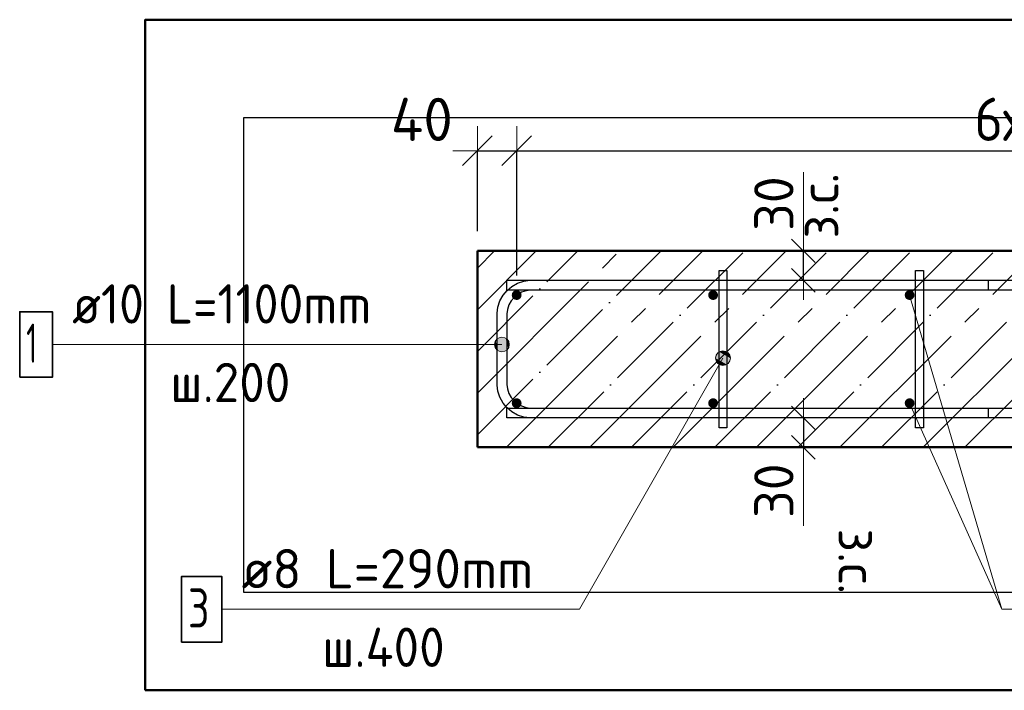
# Model space of a CAD drawing. Header units: millimetres. Extents: x -30645 to 44626, y 46540 to 77351.
# Tile 32 of 84: x -18460 to -17458, y 50088 to 50771. Entities that reach past the tile are written whole.
import ezdxf

# ---------------------------------------------------------------- set-up
doc = ezdxf.new("R2010")
doc.units = ezdxf.units.MM
doc.header["$PDMODE"] = 65
doc.linetypes.add('______11', pattern=[100, 80, -10, 0, -10])
doc.linetypes.add('______5', pattern=[220, 160, -20, 20, -20])
for name, color, linetype, lineweight in [('Standard', 7, 'Continuous', 25), ('Арм.стержн. Арматура края', 96, 'Continuous', 35), ('Арм.стержн. вертикальными 1', 22, 'Continuous', 35), ('Арм.стержн.горизонт. 1', 180, 'Continuous', 35), ('Размерная линия_ общее', 7, 'Continuous', 13), ('Размерная линия_ общее_1', 7, 'Continuous', 13)]:
    doc.layers.add(name, color=color, linetype=linetype, lineweight=lineweight)
doc.layers.add('Арм.стержн.Стяжки', color=7, linetype='Continuous', lineweight=35, true_color=0x501e0f)
doc.styles.add('ISOCPEUR', font='ISOCPEUR')
doc.dimstyles.new('DIMSTYLE_3', dxfattribs={"dimtxt": 44, "dimasz": 50, "dimexe": 0, "dimexo": 0, "dimgap": 22, "dimtad": 2, "dimdec": 0, "dimrnd": 5, "dimzin": 12, "dimdsep": 46, "dimtxsty": 'ISOCPEUR', "dimblk1": 'ALL_ML_STRICH', "dimblk2": 'ALL_ML_STRICH', "dimsah": 1, "dimcen": 0, "dimclrd": 7, "dimclre": 256, "dimclrt": 7, "dimadec": 0, "dimazin": 0, "dimtfac": 1, "dimtdec": 0, "dimtix": 1, "dimtmove": 2, "dimatfit": 3, "dimfxl": 0, "dimtzin": 0, "dimlwd": 0, "dimlwe": -3, "dimarcsym": 0})
doc.dimstyles.new('DIMSTYLE_7', dxfattribs={"dimtxt": 40, "dimasz": 40, "dimexe": 0, "dimexo": 0.001, "dimgap": 20, "dimtad": 2, "dimdec": 0, "dimrnd": 5, "dimzin": 12, "dimdsep": 46, "dimtxsty": 'ISOCPEUR', "dimblk1": 'ALL_ML_STRICH', "dimblk2": 'ALL_ML_STRICH', "dimsah": 1, "dimcen": 0, "dimse1": 1, "dimse2": 1, "dimclrd": 7, "dimclre": 256, "dimclrt": 7, "dimadec": 0, "dimazin": 0, "dimtfac": 1, "dimtdec": 0, "dimtix": 1, "dimtmove": 2, "dimatfit": 3, "dimfxl": 0, "dimtvp": 1.2, "dimtzin": 0, "dimlwd": 0, "dimlwe": -3, "dimarcsym": 0})
doc.dimstyles.new('DIMSTYLE_8', dxfattribs={"dimtxt": 44, "dimasz": 50, "dimexe": 0, "dimexo": 0, "dimgap": 22, "dimtad": 2, "dimdec": 0, "dimrnd": 5, "dimzin": 12, "dimdsep": 46, "dimtxsty": 'ISOCPEUR', "dimblk1": 'ALL_ML_STRICH', "dimblk2": 'ALL_ML_STRICH', "dimsah": 1, "dimcen": 0, "dimclrd": 7, "dimclre": 256, "dimclrt": 7, "dimadec": 0, "dimazin": 0, "dimtfac": 1, "dimtdec": 0, "dimtix": 1, "dimtmove": 2, "dimatfit": 3, "dimfxl": 0, "dimtvp": 1.2, "dimtzin": 0, "dimlwd": 0, "dimlwe": -3, "dimarcsym": 0})

# ---------------------------------------------------------------- blocks, each defined once
blk = doc.blocks.new('ALL_ML_STRICH')
at = {"color": 0, "linetype": 'ByBlock', "lineweight": -2}
for p, q in [((0, -0.5), (0, 0.5)), ((-0.3, -0.3), (0.3, 0.3)), ((-1, 0), (0.5, 0))]:
    blk.add_line(p, q, dxfattribs=at)
blk = doc.blocks.new('*D130')
at = {"layer": 'DEFPOINTS', "color": 7, "linetype": 'Continuous', "lineweight": 13, "transparency": 33554687}
for p in [(-17653.8, 50535.4), (-17662.5, 50505.4), (-17653.8, 50505.4)]:
    blk.add_point(p, dxfattribs=at)
at = {"layer": 'Размерная линия_ общее_1', "color": 7, "linetype": 'Continuous', "lineweight": -2, "transparency": 33554687}
blk.add_line((-17662.5, 50505.4), (-17662.5, 50535.4), dxfattribs=at)
at = {"layer": 'Размерная линия_ общее_1', "color": 7, "linetype": 'Continuous', "lineweight": 13, "transparency": 33554687, "xscale": 40, "yscale": 40, "zscale": 40}
for p, rotation in [((-17662.5, 50535.4), 90), ((-17662.5, 50505.4), 270)]:
    blk.add_blockref('ALL_ML_STRICH', p, dxfattribs=dict(at, rotation=rotation))
at = {"layer": 'Размерная линия_ общее_1', "color": 7, "linetype": 'Continuous', "lineweight": 13, "transparency": 33554687, "insert": (-17666.8, 50547.9), "char_height": 40, "width": 2, "attachment_point": 1, "rotation": 90, "line_spacing_factor": 0.60241, "style": 'ISOCPEUR'}
blk.add_mtext('з.с.', dxfattribs=at)
at = {"layer": 'Размерная линия_ общее_1', "color": 7, "linetype": 'Continuous', "lineweight": 13, "transparency": 33554687, "insert": (-17692.5, 50583.5), "char_height": 40, "width": 80, "attachment_point": 5, "rotation": 90, "style": 'ISOCPEUR'}
blk.add_mtext('\\A1;{30}', dxfattribs=at)
blk = doc.blocks.new('*D131')
at = {"layer": 'DEFPOINTS', "color": 7, "linetype": 'Continuous', "lineweight": 13, "transparency": 33554687}
for p in [(-17662.5, 50365.4), (-17653.8, 50365.4), (-17653.8, 50335.4)]:
    blk.add_point(p, dxfattribs=at)
at = {"layer": 'Размерная линия_ общее_1', "color": 7, "linetype": 'Continuous', "lineweight": -2, "transparency": 33554687}
blk.add_line((-17662.5, 50365.4), (-17662.5, 50335.4), dxfattribs=at)
at = {"layer": 'Размерная линия_ общее_1', "color": 7, "linetype": 'Continuous', "lineweight": 13, "transparency": 33554687, "xscale": 40, "yscale": 40, "zscale": 40}
for p, rotation in [((-17662.5, 50365.4), 90), ((-17662.5, 50335.4), 270)]:
    blk.add_blockref('ALL_ML_STRICH', p, dxfattribs=dict(at, rotation=rotation))
at = {"layer": 'Размерная линия_ общее_1', "color": 7, "linetype": 'Continuous', "lineweight": 13, "transparency": 33554687, "insert": (-17692.5, 50291.3), "char_height": 40, "width": 80, "attachment_point": 5, "rotation": 90, "style": 'ISOCPEUR'}
blk.add_mtext('\\A1;{30}', dxfattribs=at)
at = {"layer": 'Размерная линия_ общее_1', "color": 7, "linetype": 'Continuous', "lineweight": 13, "transparency": 33554687, "insert": (-17586.8, 50252.8), "char_height": 40, "width": 2, "attachment_point": 1, "rotation": 270, "line_spacing_factor": 0.60241, "style": 'ISOCPEUR'}
blk.add_mtext('з.с.', dxfattribs=at)
blk = doc.blocks.new('*D132')
at = {"layer": 'DEFPOINTS', "color": 7, "linetype": 'Continuous', "lineweight": 13, "transparency": 33554687}
for p in [(-17994.3, 50637.3), (-17994.3, 50535.4), (-17954.3, 50490.4)]:
    blk.add_point(p, dxfattribs=at)
at = {"layer": 'Размерная линия_ общее', "color": 253, "linetype": 'Continuous', "lineweight": -2, "true_color": 0xa0a0a0, "transparency": 33554687}
for p, q in [((-17994.3, 50555.4), (-17994.3, 50637.3)), ((-17954.3, 50510.4), (-17954.3, 50637.3))]:
    blk.add_line(p, q, dxfattribs=at)
at = {"layer": 'Размерная линия_ общее', "color": 7, "linetype": 'Continuous', "lineweight": -2, "transparency": 33554687}
blk.add_line((-17994.3, 50637.3), (-17954.3, 50637.3), dxfattribs=at)
at = {"layer": 'Размерная линия_ общее', "color": 7, "linetype": 'Continuous', "lineweight": 13, "transparency": 33554687, "xscale": 50, "yscale": 50, "zscale": 50, "rotation": 180}
blk.add_blockref('ALL_ML_STRICH', (-17994.3, 50637.3), dxfattribs=at)
at = {"layer": 'Размерная линия_ общее', "color": 7, "linetype": 'Continuous', "lineweight": 13, "transparency": 33554687, "xscale": 50, "yscale": 50, "zscale": 50}
blk.add_blockref('ALL_ML_STRICH', (-17954.3, 50637.3), dxfattribs=at)
at = {"layer": 'Размерная линия_ общее', "color": 7, "linetype": 'Continuous', "lineweight": 13, "transparency": 33554687, "insert": (-18050.8, 50669.2), "char_height": 44, "width": 88, "attachment_point": 5, "style": 'ISOCPEUR'}
blk.add_mtext('\\A1;{40}', dxfattribs=at)
blk = doc.blocks.new('*D133')
at = {"layer": 'DEFPOINTS', "color": 7, "linetype": 'Continuous', "lineweight": 13, "transparency": 33554687}
for p in [(-17954.3, 50637.3), (-17954.3, 50490.4), (-16754.3, 50490.4)]:
    blk.add_point(p, dxfattribs=at)
at = {"layer": 'Размерная линия_ общее', "color": 253, "linetype": 'Continuous', "lineweight": -2, "true_color": 0xa0a0a0, "transparency": 33554687}
for p, q in [((-17954.3, 50510.4), (-17954.3, 50637.3)), ((-16754.3, 50510.4), (-16754.3, 50637.3))]:
    blk.add_line(p, q, dxfattribs=at)
at = {"layer": 'Размерная линия_ общее', "color": 7, "linetype": 'Continuous', "lineweight": -2, "transparency": 33554687}
blk.add_line((-17954.3, 50637.3), (-16754.3, 50637.3), dxfattribs=at)
at = {"layer": 'Размерная линия_ общее', "color": 7, "linetype": 'Continuous', "lineweight": 13, "transparency": 33554687, "xscale": 50, "yscale": 50, "zscale": 50, "rotation": 180}
blk.add_blockref('ALL_ML_STRICH', (-17954.3, 50637.3), dxfattribs=at)
at = {"layer": 'Размерная линия_ общее', "color": 7, "linetype": 'Continuous', "lineweight": 13, "transparency": 33554687, "xscale": 50, "yscale": 50, "zscale": 50}
blk.add_blockref('ALL_ML_STRICH', (-16754.3, 50637.3), dxfattribs=at)
at = {"layer": 'Размерная линия_ общее', "color": 7, "linetype": 'Continuous', "lineweight": 13, "transparency": 33554687, "insert": (-17488.3, 50691.3), "char_height": 44, "width": 2.2, "attachment_point": 1, "line_spacing_factor": 0.60241, "style": 'ISOCPEUR'}
blk.add_mtext('\\W0.91;6х200=1200', dxfattribs=at)

msp = doc.modelspace()

# ---------------------------------------------------------------- hatches: boundary and pattern name
at = {"layer": 'Арм.стержн. Арматура края', "linetype": 'Continuous', "lineweight": 13, "transparency": 33554687}
for points in [[(-17975.8, 50436.4), (-17975.8, 50443.9), (-17976.8, 50440.1)], [(-17975.8, 50443.9), (-17973.1, 50433.7), (-17973.1, 50446.6)], [(-17975.8, 50443.9), (-17975.8, 50436.4), (-17973.1, 50433.7)], [(-17973.1, 50446.6), (-17969.3, 50432.6), (-17969.3, 50447.6)], [(-17973.1, 50446.6), (-17973.1, 50433.7), (-17969.3, 50432.6)], [(-17969.3, 50447.6), (-17969.3, 50432.6), (-17965.6, 50433.7)], [(-17969.3, 50447.6), (-17965.6, 50433.7), (-17965.6, 50446.6)], [(-17965.6, 50446.6), (-17965.6, 50433.7), (-17962.9, 50436.4)], [(-17965.6, 50446.6), (-17962.9, 50436.4), (-17962.9, 50443.9)], [(-17962.9, 50443.9), (-17962.9, 50436.4), (-17961.8, 50440.1)]]:
    msp.add_hatch(color=7, dxfattribs=at).paths.add_polyline_path(points)
at = {"layer": 'Арм.стержн. вертикальными 1', "linetype": 'Continuous', "lineweight": 50, "transparency": 33554687}
for points in [[(-17949.3, 50490.4), (-17949.7, 50492.3), (-17950.8, 50493.9), (-17952.4, 50495), (-17954.3, 50495.4), (-17956.2, 50495), (-17957.9, 50493.9), (-17959, 50492.3), (-17959.3, 50490.4), (-17959, 50488.4), (-17957.9, 50486.8), (-17956.2, 50485.7), (-17954.3, 50485.4), (-17952.4, 50485.7), (-17950.8, 50486.8), (-17949.7, 50488.4)], [(-17749.3, 50490.4), (-17749.7, 50492.3), (-17750.8, 50493.9), (-17752.4, 50495), (-17754.3, 50495.4), (-17756.2, 50495), (-17757.9, 50493.9), (-17759, 50492.3), (-17759.3, 50490.4), (-17759, 50488.4), (-17757.9, 50486.8), (-17756.2, 50485.7), (-17754.3, 50485.4), (-17752.4, 50485.7), (-17750.8, 50486.8), (-17749.7, 50488.4)], [(-17549.3, 50490.4), (-17549.7, 50492.3), (-17550.8, 50493.9), (-17552.4, 50495), (-17554.3, 50495.4), (-17556.2, 50495), (-17557.9, 50493.9), (-17559, 50492.3), (-17559.3, 50490.4), (-17559, 50488.4), (-17557.9, 50486.8), (-17556.2, 50485.7), (-17554.3, 50485.4), (-17552.4, 50485.7), (-17550.8, 50486.8), (-17549.7, 50488.4)], [(-17949.3, 50380.4), (-17949.7, 50382.3), (-17950.8, 50383.9), (-17952.4, 50385), (-17954.3, 50385.4), (-17956.2, 50385), (-17957.9, 50383.9), (-17959, 50382.3), (-17959.3, 50380.4), (-17959, 50378.4), (-17957.9, 50376.8), (-17956.2, 50375.7), (-17954.3, 50375.4), (-17952.4, 50375.7), (-17950.8, 50376.8), (-17949.7, 50378.4)], [(-17749.3, 50380.4), (-17749.7, 50382.3), (-17750.8, 50383.9), (-17752.4, 50385), (-17754.3, 50385.4), (-17756.2, 50385), (-17757.9, 50383.9), (-17759, 50382.3), (-17759.3, 50380.4), (-17759, 50378.4), (-17757.9, 50376.8), (-17756.2, 50375.7), (-17754.3, 50375.4), (-17752.4, 50375.7), (-17750.8, 50376.8), (-17749.7, 50378.4)], [(-17549.3, 50380.4), (-17549.7, 50382.3), (-17550.8, 50383.9), (-17552.4, 50385), (-17554.3, 50385.4), (-17556.2, 50385), (-17557.9, 50383.9), (-17559, 50382.3), (-17559.3, 50380.4), (-17559, 50378.4), (-17557.9, 50376.8), (-17556.2, 50375.7), (-17554.3, 50375.4), (-17552.4, 50375.7), (-17550.8, 50376.8), (-17549.7, 50378.4)]]:
    msp.add_hatch(color=4, dxfattribs=at).paths.add_polyline_path(points)
at = {"layer": 'Арм.стержн.Стяжки', "linetype": 'Continuous', "lineweight": 13, "transparency": 33554687}
for points in [[(-17750.8, 50429.9), (-17736.9, 50426.2), (-17748.1, 50432.6)], [(-17748.1, 50432.6), (-17737.9, 50429.9), (-17744.4, 50433.6)], [(-17748.1, 50432.6), (-17736.9, 50426.2), (-17737.9, 50429.9)], [(-17744.4, 50433.6), (-17737.9, 50429.9), (-17740.6, 50432.7)], [(-17751.8, 50426.1), (-17737.8, 50422.5), (-17750.8, 50429.9)], [(-17750.8, 50422.4), (-17740.6, 50419.7), (-17751.8, 50426.1)], [(-17751.8, 50426.1), (-17740.6, 50419.7), (-17737.8, 50422.5)], [(-17750.8, 50429.9), (-17737.8, 50422.5), (-17736.9, 50426.2)], [(-17744.3, 50418.7), (-17750.8, 50422.4), (-17748.1, 50419.7)], [(-17750.8, 50422.4), (-17744.3, 50418.7), (-17740.6, 50419.7)]]:
    msp.add_hatch(color=7, dxfattribs=at).paths.add_polyline_path(points)

# ---------------------------------------------------------------- linework, layer by layer
at = {"color": 52, "linetype": 'Continuous', "lineweight": -3, "transparency": 33554687}
for p, q in [((-18232.3, 50670.7), (-18232.3, 50188.1)), ((-16378.1, 50670.7), (-18232.3, 50670.7)), ((-18232.3, 50670.7), (-18232.3, 50188.1)), ((-16378.1, 50670.7), (-18232.3, 50670.7)), ((-18232.3, 50188.1), (-16378.1, 50188.1)), ((-18232.3, 50188.1), (-16378.1, 50188.1))]:
    msp.add_line(p, q, dxfattribs=at)
at = {"layer": 'Standard', "color": 7, "linetype": 'Continuous', "lineweight": 13, "transparency": 33554687}
for p, q in [((-17662.5, 50535.4), (-17662.5, 50615.4)), ((-17554.3, 50490.4), (-17460.3, 50170.6)), ((-17662.5, 50335.4), (-17662.5, 50255.4))]:
    msp.add_line(p, q, dxfattribs=at)
at = {"layer": 'Standard', "color": 253, "linetype": '______11', "lineweight": -3, "true_color": 0xababab, "transparency": 33554687}
for p, q in [((-17994.3, 50517.9), (-17976.9, 50535.4)), ((-17994.3, 50433), (-17892, 50535.4)), ((-17994.3, 50348.2), (-17807.2, 50535.4)), ((-17922.3, 50335.4), (-17722.3, 50535.4)), ((-17837.5, 50335.4), (-17637.5, 50535.4)), ((-17752.6, 50335.4), (-17552.6, 50535.4)), ((-17667.8, 50335.4), (-17467.8, 50535.4)), ((-17582.9, 50335.4), (-17382.9, 50535.4)), ((-17498.1, 50335.4), (-17298.1, 50535.4))]:
    msp.add_line(p, q, dxfattribs=at)
at = {"layer": 'Standard', "color": 253, "linetype": '______5', "lineweight": -3, "true_color": 0xababab, "transparency": 33554687}
for p, q in [((-17994.3, 50475.5), (-17934.4, 50535.4)), ((-17994.3, 50390.6), (-17849.6, 50535.4)), ((-17964.7, 50335.4), (-17764.7, 50535.4)), ((-17879.9, 50335.4), (-17679.9, 50535.4)), ((-17795, 50335.4), (-17595, 50535.4)), ((-17710.2, 50335.4), (-17510.2, 50535.4)), ((-17625.3, 50335.4), (-17425.3, 50535.4)), ((-17540.5, 50335.4), (-17340.5, 50535.4))]:
    msp.add_line(p, q, dxfattribs=at)
at = {"layer": 'Standard', "color": 7, "linetype": 'Continuous', "lineweight": 50, "transparency": 33554687}
for p, q in [((-17994.3, 50535.4), (-17994.3, 50335.4)), ((-16544.3, 50535.4), (-17994.3, 50535.4)), ((-17994.3, 50335.4), (-16544.3, 50335.4))]:
    msp.add_line(p, q, dxfattribs=at)
msp.add_lwpolyline([(-18332.3, 50088.1), (-16278.1, 50088.1), (-16278.1, 50770.7), (-18332.3, 50770.7), (-18332.3, 50088.1)], dxfattribs=at)
at = {"layer": 'Арм.стержн. Арматура края', "color": 7, "linetype": 'Continuous', "lineweight": 13, "transparency": 33554687}
for p, q in [((-17969.3, 50447.6), (-17969.3, 50447.6)), ((-18426.8, 50440.1), (-18030.8, 50440.1)), ((-18030.8, 50440.1), (-17969.3, 50440.1)), ((-17976.8, 50440.1), (-17976.8, 50440.1)), ((-17969.3, 50432.6), (-17969.3, 50432.6)), ((-17961.8, 50440.1), (-17961.8, 50440.1))]:
    msp.add_line(p, q, dxfattribs=at)
at = {"layer": 'Арм.стержн. Арматура края', "color": 4, "linetype": 'Continuous', "lineweight": 25, "transparency": 33554687}
msp.add_lwpolyline([(-17474.3, 50365.4), (-17941, 50365.4), (-17947.1, 50366.2), (-17953.4, 50368.3), (-17959.3, 50371.6), (-17964.1, 50375.6), (-17968.1, 50380.4), (-17971.4, 50386.3), (-17973.5, 50392.6), (-17974.3, 50398.7), (-17974.3, 50472), (-17973.5, 50478.1), (-17971.4, 50484.5), (-17968.1, 50490.3), (-17964.1, 50495.1), (-17959.3, 50499.1), (-17953.4, 50502.4), (-17947.1, 50504.5), (-17941, 50505.4), (-17474.3, 50505.4), (-17474.3, 50495.4), (-17940.3, 50495.4), (-17944.8, 50494.7), (-17949.4, 50493.2), (-17953.6, 50490.9), (-17957, 50488), (-17959.8, 50484.6), (-17962.2, 50480.4), (-17963.7, 50475.8), (-17964.3, 50471.3), (-17964.3, 50399.4), (-17963.7, 50394.9), (-17962.2, 50390.3), (-17959.8, 50386.1), (-17957, 50382.7), (-17953.6, 50379.8), (-17949.4, 50377.5), (-17944.8, 50376), (-17940.3, 50375.4), (-17474.3, 50375.4), (-17474.3, 50365.4)], dxfattribs=at)
msp.add_lwpolyline([(-17474.3, 50365.4), (-17941, 50365.4), (-17947.1, 50366.2), (-17953.4, 50368.3), (-17959.3, 50371.6), (-17964.1, 50375.6), (-17968.1, 50380.4), (-17971.4, 50386.3), (-17973.5, 50392.6), (-17974.3, 50398.7), (-17974.3, 50472), (-17973.5, 50478.1), (-17971.4, 50484.5), (-17968.1, 50490.3), (-17964.1, 50495.1), (-17959.3, 50499.1), (-17953.4, 50502.4), (-17947.1, 50504.5), (-17941, 50505.4), (-17474.3, 50505.4), (-17474.3, 50495.4), (-17940.3, 50495.4), (-17944.8, 50494.7), (-17949.4, 50493.2), (-17953.6, 50490.9), (-17957, 50488), (-17959.8, 50484.6), (-17962.2, 50480.4), (-17963.7, 50475.8), (-17964.3, 50471.3), (-17964.3, 50399.4), (-17963.7, 50394.9), (-17962.2, 50390.3), (-17959.8, 50386.1), (-17957, 50382.7), (-17953.6, 50379.8), (-17949.4, 50377.5), (-17944.8, 50376), (-17940.3, 50375.4), (-17474.3, 50375.4), (-17474.3, 50365.4)], dxfattribs=at)
msp.add_lwpolyline([(-17474.3, 50365.4), (-17941, 50365.4), (-17947.1, 50366.2), (-17953.4, 50368.3), (-17959.3, 50371.6), (-17964.1, 50375.6), (-17968.1, 50380.4), (-17971.4, 50386.3), (-17973.5, 50392.6), (-17974.3, 50398.7), (-17974.3, 50472), (-17973.5, 50478.1), (-17971.4, 50484.5), (-17968.1, 50490.3), (-17964.1, 50495.1), (-17959.3, 50499.1), (-17953.4, 50502.4), (-17947.1, 50504.5), (-17941, 50505.4), (-17474.3, 50505.4), (-17474.3, 50495.4), (-17940.3, 50495.4), (-17944.8, 50494.7), (-17949.4, 50493.2), (-17953.6, 50490.9), (-17957, 50488), (-17959.8, 50484.6), (-17962.2, 50480.4), (-17963.7, 50475.8), (-17964.3, 50471.3), (-17964.3, 50399.4), (-17963.7, 50394.9), (-17962.2, 50390.3), (-17959.8, 50386.1), (-17957, 50382.7), (-17953.6, 50379.8), (-17949.4, 50377.5), (-17944.8, 50376), (-17940.3, 50375.4), (-17474.3, 50375.4), (-17474.3, 50365.4)], dxfattribs=at)
at = {"layer": 'Арм.стержн. Арматура края', "color": 7, "linetype": 'Continuous', "lineweight": 35, "transparency": 33554687}
msp.add_lwpolyline([(-18460.2, 50406.8), (-18426.8, 50406.8), (-18426.8, 50473.4), (-18460.2, 50473.4), (-18460.2, 50406.8)], dxfattribs=at)
at = {"layer": 'Арм.стержн. Арматура края', "color": 7, "linetype": 'Continuous', "lineweight": 13, "transparency": 33554687}
msp.add_circle((-17969.3, 50440.1), 7.5, dxfattribs=at)
at = {"layer": 'Арм.стержн. вертикальными 1', "color": 7, "linetype": 'Continuous', "lineweight": 13, "transparency": 33554687}
for q in [(-17554.3, 50380.4), (-17052.3, 50170.6)]:
    msp.add_line((-17460.3, 50170.6), q, dxfattribs=at)
at = {"layer": 'Арм.стержн.горизонт. 1', "color": 52, "linetype": 'Continuous', "lineweight": 50, "transparency": 33554687}
for p, q in [((-17994.3, 50535.4), (-17994.3, 50535.4)), ((-17994.3, 50335.4), (-17994.3, 50335.4))]:
    msp.add_line(p, q, dxfattribs=at)
at = {"layer": 'Арм.стержн.горизонт. 1', "color": 4, "linetype": 'Continuous', "lineweight": 25, "transparency": 33554687}
for points in [[(-16574.3, 50495.4), (-17964.3, 50495.4), (-17964.3, 50505.4), (-16574.3, 50505.4), (-16574.3, 50495.4)], [(-16574.3, 50495.4), (-17964.3, 50495.4), (-17964.3, 50505.4), (-16574.3, 50505.4), (-16574.3, 50495.4)], [(-16574.3, 50495.4), (-17964.3, 50495.4), (-17964.3, 50505.4), (-16574.3, 50505.4), (-16574.3, 50495.4)], [(-16574.3, 50365.4), (-17964.3, 50365.4), (-17964.3, 50375.4), (-16574.3, 50375.4), (-16574.3, 50365.4)], [(-16574.3, 50365.4), (-17964.3, 50365.4), (-17964.3, 50375.4), (-16574.3, 50375.4), (-16574.3, 50365.4)], [(-16574.3, 50365.4), (-17964.3, 50365.4), (-17964.3, 50375.4), (-16574.3, 50375.4), (-16574.3, 50365.4)]]:
    msp.add_lwpolyline(points, dxfattribs=at)
at = {"layer": 'Арм.стержн.Стяжки', "color": 7, "linetype": 'Continuous', "lineweight": 13, "transparency": 33554687}
for p, q in [((-17740.6, 50432.7), (-17740.6, 50432.7)), ((-17890.3, 50170.6), (-17744.3, 50426.2)), ((-17750.8, 50429.9), (-17750.8, 50429.9)), ((-17737.8, 50422.5), (-17737.8, 50422.5)), ((-17748.1, 50419.7), (-17748.1, 50419.7)), ((-18254.3, 50170.6), (-17890.3, 50170.6))]:
    msp.add_line(p, q, dxfattribs=at)
at = {"layer": 'Арм.стержн.Стяжки', "color": 40, "linetype": 'Continuous', "lineweight": 25, "transparency": 33554687}
for points in [[(-17748.3, 50355.4), (-17748.3, 50515.4), (-17740.3, 50515.4), (-17740.3, 50355.4), (-17748.3, 50355.4)], [(-17748.3, 50355.4), (-17748.3, 50515.4), (-17740.3, 50515.4), (-17740.3, 50355.4), (-17748.3, 50355.4)], [(-17548.3, 50355.4), (-17548.3, 50515.4), (-17540.3, 50515.4), (-17540.3, 50355.4), (-17548.3, 50355.4)]]:
    msp.add_lwpolyline(points, dxfattribs=at)
at = {"layer": 'Арм.стержн.Стяжки', "color": 7, "linetype": 'Continuous', "lineweight": 35, "transparency": 33554687}
msp.add_lwpolyline([(-18295.6, 50137.2), (-18254.3, 50137.2), (-18254.3, 50203.9), (-18295.6, 50203.9), (-18295.6, 50137.2)], dxfattribs=at)
at = {"layer": 'Арм.стержн.Стяжки', "color": 7, "linetype": 'Continuous', "lineweight": 13, "transparency": 33554687}
msp.add_circle((-17744.3, 50426.2), 7.5, dxfattribs=at)

# ---------------------------------------------------------------- texts
at = {"layer": 'Арм.стержн. Арматура края', "color": 7, "linetype": 'Continuous', "lineweight": 25, "transparency": 33554687, "char_height": 40, "attachment_point": 7, "style": 'ISOCPEUR'}
for s, insert, width in [('\\W0.92;ø10 L=1100mm ', (-18406.8, 50461.4), 374.226), ('\\W0.56;1', (-18453.5, 50421.4), 31.111), ('\\W0.95;ш.200 ', (-18306.8, 50381.4), 174.933)]:
    msp.add_mtext(s, dxfattribs=dict(at, insert=insert, width=width))
at = {"layer": 'Арм.стержн.Стяжки', "color": 7, "linetype": 'Continuous', "lineweight": 25, "transparency": 33554687, "char_height": 40, "attachment_point": 7, "style": 'ISOCPEUR'}
for s, insert, width in [('\\W0.98;ø8 L=290mm ', (-18234.3, 50191.9), 343.369), ('\\W0.78;3', (-18288.9, 50151.9), 43.521), ('\\W0.95;ш.400 ', (-18152.3, 50111.9), 178.965)]:
    msp.add_mtext(s, dxfattribs=dict(at, insert=insert, width=width))

# ---------------------------------------------------------------- dimensions: what is measured, and where the dimension line sits
at = {"layer": 'Размерная линия_ общее', "color": 7, "linetype": 'Continuous', "lineweight": 13, "transparency": 33554687}
dim = msp.add_linear_dim(base=(-17954.3, 50637.3), p1=(-17994.3, 50555.4), p2=(-17954.3, 50510.4), dimstyle='DIMSTYLE_8', override={"dimpost": '<>', "dimclrd": 7, "dimclre": 253, "dimclrt": 7, "dimlwd": 0, "dimlwe": 65533}, dxfattribs=at)
dim.commit()
dim.dimension.update_dxf_attribs({"geometry": '*D132', "text_midpoint": (-18050.8, 50669.2), "dimtype": 160})
dim = msp.add_linear_dim(base=(-16754.3, 50637.3), p1=(-17954.3, 50510.4), p2=(-16754.3, 50510.4), text='\\W0.91;6х200=1200', dimstyle='DIMSTYLE_3', override={"dimpost": '<>', "dimclrd": 7, "dimclre": 253, "dimclrt": 7, "dimlwd": 0, "dimlwe": 65533}, dxfattribs=at)
dim.commit()
dim.dimension.update_dxf_attribs({"geometry": '*D133', "text_midpoint": (-17354.3, 50659.3), "dimtype": 160})
at = {"layer": 'Размерная линия_ общее_1', "color": 7, "linetype": 'Continuous', "lineweight": 13, "transparency": 33554687}
for base, p1, p2, angle, picture, middle in [((-17662.5, 50535.4), (-17653.8, 50505.4), (-17653.8, 50535.4), 90, '*D130', (-17692.5, 50583.5)), ((-17662.5, 50335.4), (-17653.8, 50365.4), (-17653.8, 50335.4), 270, '*D131', (-17692.5, 50291.3))]:
    dim = msp.add_linear_dim(base=base, p1=p1, p2=p2, angle=angle, text='<>\\Xз.с.', dimstyle='DIMSTYLE_7', override={"dimpost": '<>', "dimclrd": 7, "dimclre": 253, "dimclrt": 7, "dimlwd": 0, "dimlwe": 65533}, dxfattribs=at)
    dim.commit()
    dim.dimension.update_dxf_attribs({"geometry": picture, "text_midpoint": middle, "dimtype": 160})

doc.saveas('drawing.dxf')
